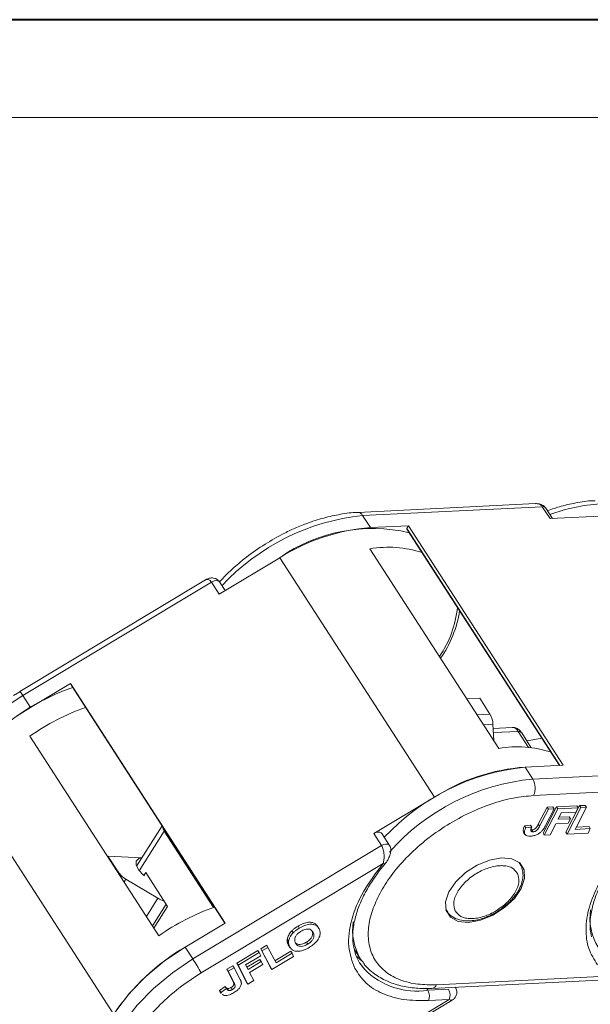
# Model space of a CAD drawing. Header units: millimetres. Extents: x 3075 to 3577, y -362 to -10.
# Tile 21 of 30: x 3353 to 3388, y -70 to -10. Entities that reach past the tile are written whole.
import ezdxf

# ---------------------------------------------------------------- set-up
doc = ezdxf.new("R2010")
doc.units = ezdxf.units.MM

msp = doc.modelspace()

# ---------------------------------------------------------------- linework, layer by layer
at = {"color": 7, "lineweight": 40}
msp.add_line((3572.13, -10.064), (3074.718, -10.064), dxfattribs=at)
at = {"color": 7, "lineweight": 13}
msp.add_line((3566.209, -15.986), (3104.326, -15.986), dxfattribs=at)
at = {"color": 7, "linetype": 'Continuous', "lineweight": 15}
for p, q in [((3384.657, -39.333), (3373.912, -39.865)), ((3374.209, -40.057), (3385.072, -39.519)), ((3385.072, -39.519), (3385.54, -40.243)), ((3385.688, -40.236), (3385.278, -39.6)), ((3374.676, -40.781), (3374.209, -40.057)), ((3385.54, -40.243), (3389.029, -40.071)), ((3376.973, -40.668), (3374.676, -40.781)), ((3376.887, -40.876), (3386.11, -55.166)), ((3376.973, -40.668), (3376.889, -40.832)), ((3386.14, -55.165), (3376.889, -40.832)), ((3386.324, -55.156), (3376.973, -40.668)), ((3382.439, -54.141), (3374.646, -42.067)), ((3365.529, -44.805), (3369.192, -42.603)), ((3369.192, -42.603), (3378.544, -57.091)), ((3364.708, -43.947), (3353.481, -50.697)), ((3365.886, -44.591), (3365.549, -44.068)), ((3353.657, -50.938), (3365.062, -44.081)), ((3365.062, -44.081), (3365.529, -44.805)), ((3356.536, -50.213), (3354.124, -51.663)), ((3365.887, -64.701), (3356.536, -50.213)), ((3356.536, -50.213), (3356.596, -50.329)), ((3356.596, -50.329), (3356.597, -50.332)), ((3365.876, -64.707), (3356.596, -50.329)), ((3356.597, -50.332), (3365.876, -64.707)), ((3353.488, -50.709), (3353.095, -50.938)), ((3353.481, -50.697), (3353.481, -50.698)), ((3354.124, -51.663), (3353.657, -50.938)), ((3380.506, -51.147), (3381.288, -51.108)), ((3381.906, -52.065), (3381.288, -51.108)), ((3381.124, -52.104), (3381.906, -52.065)), ((3382.085, -52.68), (3381.514, -52.708)), ((3382.135, -53.669), (3382.085, -52.68)), ((3383.246, -52.871), (3382.098, -52.928)), ((3361.882, -65.47), (3354.09, -53.396)), ((3382.111, -53.186), (3383.617, -53.111)), ((3383.617, -53.111), (3384.242, -54.079)), ((3384.406, -54.096), (3383.823, -53.192)), ((3384.028, -55.269), (3386.324, -55.156)), ((3384.495, -55.994), (3384.028, -55.269)), ((3349.806, -55.735), (3359.158, -70.223)), ((3395.359, -55.456), (3384.495, -55.994)), ((3384.545, -56.988), (3395.026, -56.469)), ((3378.544, -57.091), (3374.881, -59.293)), ((3384.83, -58.73), (3385.361, -57.695)), ((3385.114, -59.265), (3385.934, -57.667)), ((3385.361, -57.695), (3385.706, -57.678)), ((3385.361, -57.695), (3385.439, -57.816)), ((3385.706, -57.678), (3385.784, -57.799)), ((3385.934, -57.667), (3387.153, -57.607)), ((3385.934, -57.667), (3386.012, -57.788)), ((3386.012, -57.788), (3387.231, -57.727)), ((3386.493, -59.197), (3387.313, -57.599)), ((3386.571, -59.318), (3387.391, -57.72)), ((3387.736, -57.702), (3387.052, -59.034)), ((3387.231, -57.727), (3387.095, -57.994)), ((3387.153, -57.607), (3387.231, -57.727)), ((3387.313, -57.599), (3387.658, -57.582)), ((3387.313, -57.599), (3387.391, -57.72)), ((3387.391, -57.72), (3387.736, -57.702)), ((3387.658, -57.582), (3387.736, -57.702)), ((3384.908, -58.851), (3385.439, -57.816)), ((3385.192, -59.386), (3386.012, -57.788)), ((3385.784, -57.799), (3385.267, -58.807)), ((3385.439, -57.816), (3385.784, -57.799)), ((3386.22, -58.037), (3386.021, -58.426)), ((3386.086, -58.299), (3386.702, -58.268)), ((3387.095, -57.994), (3386.22, -58.037)), ((3386.702, -58.268), (3386.78, -58.389)), ((3362.078, -58.823), (3360.533, -61.263)), ((3383.999, -58.821), (3384.354, -58.784)), ((3383.999, -58.821), (3384.076, -58.942)), ((3384.432, -58.905), (3384.076, -58.942)), ((3384.354, -58.784), (3384.432, -58.905)), ((3384.908, -58.851), (3384.83, -58.73)), ((3385.884, -58.693), (3385.537, -59.369)), ((3386.643, -58.655), (3385.884, -58.693)), ((3386.021, -58.426), (3386.78, -58.389)), ((3386.78, -58.389), (3386.643, -58.655)), ((3387.118, -58.907), (3387.894, -58.868)), ((3387.894, -58.868), (3387.972, -58.989)), ((3360.698, -61.543), (3362.216, -59.145)), ((3362.253, -59.094), (3362.216, -59.145)), ((3362.216, -59.145), (3365.19, -63.754)), ((3374.881, -59.293), (3375.348, -60.018)), ((3375.835, -60.005), (3375.367, -59.281)), ((3383.941, -59.215), (3384.019, -59.336)), ((3384.438, -59.059), (3384.516, -59.18)), ((3385.114, -59.265), (3385.192, -59.386)), ((3385.537, -59.369), (3385.192, -59.386)), ((3386.493, -59.197), (3386.571, -59.318)), ((3387.836, -59.255), (3386.571, -59.318)), ((3387.052, -59.034), (3387.972, -58.989)), ((3387.972, -58.989), (3387.836, -59.255)), ((3375.348, -60.018), (3363.943, -66.875)), ((3358.785, -60.671), (3358.801, -60.646)), ((3358.801, -60.646), (3360.856, -60.752)), ((3359.419, -61.603), (3358.801, -60.646)), ((3364.442, -67.72), (3375.446, -61.104)), ((3383.668, -61.037), (3383.71, -61.097)), ((3383.71, -61.097), (3383.675, -61.044)), ((3383.71, -61.097), (3383.752, -61.17)), ((3359.403, -61.628), (3359.419, -61.603)), ((3361.093, -61.649), (3360.984, -61.822)), ((3362.418, -63.702), (3361.093, -61.649)), ((3359.893, -62.04), (3359.782, -62.215)), ((3361.828, -63.199), (3359.893, -62.04)), ((3361.129, -64.303), (3361.828, -63.199)), ((3361.493, -64.866), (3362.323, -63.555)), ((3361.588, -65.013), (3362.418, -63.702)), ((3379.266, -63.949), (3379.236, -63.897)), ((3379.239, -63.907), (3379.274, -63.961)), ((3363.476, -66.151), (3365.887, -64.701)), ((3370.301, -64.891), (3370.379, -65.011)), ((3371.538, -64.989), (3371.46, -64.868)), ((3369.927, -65.174), (3370.005, -65.294)), ((3368.043, -66.267), (3368.405, -66.049)), ((3368.405, -66.049), (3368.483, -66.17)), ((3369.65, -65.675), (3369.728, -65.796)), ((3369.714, -66.013), (3369.792, -66.134)), ((3369.753, -66.078), (3369.831, -66.199)), ((3370.809, -65.86), (3370.887, -65.98)), ((3363.943, -66.875), (3363.476, -66.151)), ((3366.596, -67.137), (3367.876, -66.368)), ((3366.674, -67.258), (3367.954, -66.489)), ((3368.051, -66.677), (3367.134, -67.229)), ((3367.876, -66.368), (3367.954, -66.489)), ((3367.954, -66.489), (3368.051, -66.677)), ((3368.629, -67.399), (3368.043, -66.267)), ((3368.043, -66.267), (3368.121, -66.388)), ((3368.121, -66.388), (3368.483, -66.17)), ((3368.707, -67.519), (3368.121, -66.388)), ((3368.483, -66.17), (3368.972, -67.113)), ((3368.905, -66.985), (3369.86, -66.411)), ((3368.972, -67.113), (3369.938, -66.532)), ((3369.86, -66.411), (3369.938, -66.532)), ((3369.938, -66.532), (3370.035, -66.721)), ((3373.714, -66.3), (3374.088, -66.88)), ((3365.994, -67.499), (3366.356, -67.282)), ((3366.356, -67.282), (3366.434, -67.402)), ((3367.182, -68.269), (3366.596, -67.137)), ((3366.596, -67.137), (3366.674, -67.258)), ((3367.26, -68.389), (3366.674, -67.258)), ((3367.134, -67.229), (3367.276, -67.504)), ((3367.21, -67.377), (3367.995, -66.905)), ((3367.276, -67.504), (3368.073, -67.025)), ((3368.171, -67.214), (3367.374, -67.693)), ((3367.995, -66.905), (3368.073, -67.025)), ((3368.073, -67.025), (3368.171, -67.214)), ((3370.035, -66.721), (3368.707, -67.519)), ((3374.218, -67.041), (3373.859, -66.731)), ((3374.313, -67.496), (3374.057, -67.157)), ((3374.159, -66.985), (3374.088, -66.88)), ((3366.373, -68.232), (3365.994, -67.499)), ((3365.994, -67.499), (3366.072, -67.62)), ((3366.072, -67.62), (3366.434, -67.402)), ((3366.451, -68.352), (3366.072, -67.62)), ((3366.434, -67.402), (3366.803, -68.116)), ((3367.374, -67.693), (3367.622, -68.172)), ((3368.629, -67.399), (3368.707, -67.519)), ((3366.451, -68.352), (3366.373, -68.232)), ((3367.182, -68.269), (3367.26, -68.389)), ((3367.622, -68.172), (3367.26, -68.389)), ((3378.396, -68.652), (3388.92, -68.131)), ((3378.673, -68.432), (3388.956, -67.923)), ((3365.547, -68.776), (3365.902, -68.544)), ((3365.587, -68.828), (3365.547, -68.776)), ((3365.547, -68.776), (3365.625, -68.897)), ((3365.581, -68.832), (3365.659, -68.953)), ((3365.98, -68.665), (3365.625, -68.897)), ((3365.665, -68.948), (3365.625, -68.897)), ((3365.902, -68.544), (3365.98, -68.665)), ((3366.024, -68.655), (3366.101, -68.776)), ((3366.25, -68.601), (3366.328, -68.722)), ((3378.071, -68.646), (3378.15, -68.769)), ((3379.404, -68.707), (3378.15, -68.769)), ((3379.815, -68.591), (3379.809, -68.582)), ((3379.809, -68.582), (3379.815, -68.591)), ((3368.639, -75.82), (3379.435, -69.329)), ((3368.69, -75.94), (3379.629, -69.363)), ((3379.435, -69.329), (3378.181, -69.391))]:
    msp.add_line(p, q, dxfattribs=at)
at = {"color": 7, "linetype": 'Continuous', "lineweight": 15, "flags": 128}
for points in [[(3365.549, -44.068), (3365.517, -44.033), (3365.432, -43.994), (3365.319, -43.989), (3365.191, -44.019), (3365.062, -44.081)], [(3353.657, -50.938), (3352.416, -51.772), (3351.282, -52.715), (3350.29, -53.738), (3349.47, -54.809), (3348.846, -55.898), (3348.438, -56.969), (3348.258, -57.992), (3348.25, -58.194)], [(3385.043, -53.512), (3384.628, -53.598), (3384.136, -53.677)], [(3375.367, -59.281), (3375.335, -59.245), (3375.25, -59.206), (3375.138, -59.202), (3375.01, -59.232), (3374.881, -59.293)], [(3375.348, -60.018), (3375.477, -59.956), (3375.605, -59.926), (3375.718, -59.931), (3375.803, -59.97), (3375.837, -60.008)], [(3360.852, -60.759), (3360.681, -60.802), (3360.521, -60.961), (3360.516, -61.209), (3360.666, -61.502), (3360.947, -61.792), (3361.02, -61.85)], [(3383.797, -62.602), (3383.381, -63.21), (3382.791, -63.768), (3382.086, -64.224), (3381.334, -64.531), (3380.608, -64.66), (3379.981, -64.598), (3379.513, -64.351), (3379.25, -63.944), (3379.218, -63.416), (3379.42, -62.818), (3379.836, -62.211), (3380.426, -61.652), (3381.132, -61.196), (3381.884, -60.889), (3382.609, -60.76), (3383.237, -60.822), (3383.705, -61.069), (3383.968, -61.476), (3383.999, -62.004), (3383.797, -62.602)], [(3363.476, -66.151), (3362.235, -66.985), (3361.101, -67.927), (3360.109, -68.95), (3359.289, -70.022), (3358.665, -71.11), (3358.257, -72.182), (3358.077, -73.204), (3358.069, -73.376)], [(3358.975, -75.868), (3358.883, -75.704), (3358.598, -74.871), (3358.544, -73.929), (3358.724, -72.906), (3359.132, -71.835), (3359.756, -70.746), (3360.576, -69.675), (3361.569, -68.652), (3362.702, -67.709), (3363.943, -66.875)]]:
    msp.add_lwpolyline(points, dxfattribs=at)
at = {"color": 7, "linetype": 'Continuous', "lineweight": 15}
for centre, radius, start, end in [((3373.905, -40.202), 0.337, 25.56993, 88.933), ((3385.109, -39.727), 0.211, 36.97401, 100.01103), ((3389.266, -50.083), 10.76, 93.75756, 110.31329), ((3375.586, -53.474), 13.487, 95.86019, 137.14613), ((3375.687, -52.99), 12.251, 94.72991, 122.01325), ((3374.82, -50.71), 9.869, 77.09017, 124.7637), ((3376.925, -40.856), 0.0433, 146.47791, 207.88449), ((3375.766, -48.478), 6.507, 71.748, 99.90811), ((3373.564, -44.954), 6.41, 325.55302, 354.15079), ((3373.257, -44.75), 6.897, 325.18477, 351.1483), ((3361.162, -63.394), 13.697, 109.12087, 146.00106), ((3352.711, -51.441), 1.071, 27.98196, 43.98361), ((3360.65, -62.907), 13, 120.12846, 146.51918), ((3362.258, -65.097), 14.27, 109.66934, 124.91722), ((3380.817, -52.717), 1.27, 1.6929, 30.88262), ((3383.224, -53.314), 0.443, 27.21971, 87.14441), ((3383.65, -53.33), 0.221, 38.53017, 98.45487), ((3383.559, -60.551), 6.507, 71.748, 99.90811), ((3385.405, -68.686), 13.487, 95.86019, 137.14613), ((3384.882, -67.008), 11.77, 94.161, 122.58216), ((3385.743, -69.162), 13.227, 95.41452, 138.54583), ((3383.561, -56.539), 1.082, 335.44277, 30.23181), ((3362.686, -58.811), 0.577, 186.56309, 215.40583), ((3375.503, -60.988), 0.129, 244.08505, 313.30334), ((3360.623, -60.773), 1.463, 214.58251, 240.04709), ((3362.633, -61.869), 1.554, 238.79931, 253.74883), ((3370.051, -77.171), 14.27, 109.66934, 124.91722), ((3391.373, -64.407), 3.422, 171.64955, 211.00551), ((3377.021, -65.117), 3.422, 171.64955, 211.00551), ((3370.255, -77.665), 13.362, 120.49129, 146.15635), ((3353.541, -73.592), 12.382, 28.30642, 32.84882), ((3377.488, -64.348), 4.471, 224.76795, 278.51966), ((3378.343, -68.302), 0.355, 278.72596, 338.44104), ((3377.566, -69.11), 0.676, 335.44277, 30.23181), ((3378.82, -69.048), 0.676, 335.44277, 30.23181)]:
    msp.add_arc(centre, radius, start, end, dxfattribs=at)
for points, knots in [([(3388.263, -39.156), (3388.254, -39.156), (3387.923, -39.152), (3387.234, -39.26), (3386.278, -39.452), (3385.659, -39.665), (3385.382, -39.761)], [0, 0, 0, 0, 0.0104294, 0.3711195, 0.7186308, 1, 1, 1, 1]), ([(3373.911, -39.867), (3373.902, -39.867), (3373.571, -39.862), (3372.882, -39.968), (3371.85, -40.186), (3370.892, -40.498), (3370.044, -40.847), (3369.154, -41.274), (3368.546, -41.645), (3368.163, -41.878)], [0, 0, 0, 0, 0.005232, 0.186186, 0.360529, 0.541086, 0.673021, 0.794048, 1, 1, 1, 1]), ([(3385.274, -39.594), (3385.245, -39.557), (3385.191, -39.488), (3385.064, -39.403), (3384.885, -39.335), (3384.737, -39.334), (3384.653, -39.333)], [0, 0, 0, 0, 0.206269, 0.38248, 0.648247, 1, 1, 1, 1]), ([(3385.072, -39.519), (3385.047, -39.487), (3384.996, -39.422), (3384.887, -39.363), (3384.772, -39.332), (3384.693, -39.335), (3384.657, -39.336)], [0, 0, 0, 0, 0.2590884, 0.5297243, 0.7801504, 1, 1, 1, 1]), ([(3368.163, -41.878), (3367.781, -42.139), (3367.245, -42.505), (3366.519, -43.11), (3366.01, -43.569), (3365.681, -43.927), (3365.549, -44.07)], [0, 0, 0, 0, 0.397529, 0.558492, 0.823776, 1, 1, 1, 1]), ([(3365.55, -44.071), (3365.509, -44.019), (3365.43, -43.922), (3365.276, -43.85), (3365.136, -43.826), (3364.991, -43.832), (3364.847, -43.87), (3364.753, -43.922), (3364.711, -43.945)], [0, 0, 0, 0, 0.207639, 0.389373, 0.537239, 0.657585, 0.847346, 1, 1, 1, 1]), ([(3365.062, -44.081), (3365.039, -44.049), (3364.991, -43.985), (3364.913, -43.931), (3364.833, -43.911), (3364.763, -43.912), (3364.727, -43.944), (3364.713, -43.956)], [0, 0, 0, 0, 0.210039, 0.429439, 0.632455, 0.857988, 1, 1, 1, 1]), ([(3383.819, -53.196), (3383.792, -53.154), (3383.724, -53.05), (3383.563, -52.935), (3383.389, -52.865), (3383.282, -52.878), (3383.25, -52.882)], [0, 0, 0, 0, 0.216234, 0.535795, 0.860612, 1, 1, 1, 1]), ([(3384.545, -56.988), (3384.143, -57.026), (3383.317, -57.104), (3381.956, -57.482), (3380.534, -58.067), (3379.126, -58.862), (3377.821, -59.818), (3376.702, -60.873), (3375.798, -61.957), (3375.386, -62.678), (3375.186, -63.028)], [0, 0, 0, 0, 0.116516, 0.240011, 0.368641, 0.5, 0.631359, 0.759989, 0.883484, 1, 1, 1, 1]), ([(3383.948, -59.211), (3383.936, -59.192), (3383.901, -59.137), (3383.919, -58.998), (3383.971, -58.883), (3383.999, -58.821)], [0, 0, 0, 0, 0.194074, 0.569846, 1, 1, 1, 1]), ([(3384.357, -59.447), (3384.284, -59.447), (3384.161, -59.446), (3384.038, -59.377), (3383.983, -59.271), (3383.995, -59.12), (3384.048, -59.004), (3384.076, -58.942)], [0, 0, 0, 0, 0.24093, 0.409491, 0.578642, 0.775105, 1, 1, 1, 1]), ([(3384.377, -59.101), (3384.376, -59.089), (3384.375, -59.064), (3384.384, -59.027), (3384.395, -58.993), (3384.406, -58.964), (3384.418, -58.934), (3384.427, -58.914), (3384.432, -58.905)], [0, 0, 0, 0, 0.205288, 0.416473, 0.561717, 0.70725, 0.853541, 1, 1, 1, 1]), ([(3384.438, -59.059), (3384.47, -59.056), (3384.52, -59.052), (3384.596, -59.023), (3384.66, -58.982), (3384.75, -58.882), (3384.795, -58.796), (3384.83, -58.73)], [0, 0, 0, 0, 0.184762, 0.299719, 0.415222, 0.547977, 1, 1, 1, 1]), ([(3384.908, -58.851), (3384.887, -58.89), (3384.844, -58.97), (3384.777, -59.069), (3384.697, -59.132), (3384.626, -59.164), (3384.565, -59.177), (3384.527, -59.179), (3384.516, -59.18)], [0, 0, 0, 0, 0.2722235, 0.5466231, 0.6591264, 0.7710806, 0.9347916, 1, 1, 1, 1]), ([(3385.267, -58.807), (3385.256, -58.828), (3385.233, -58.871), (3385.201, -58.928), (3385.17, -58.979), (3385.14, -59.024), (3385.109, -59.069), (3385.084, -59.098), (3385.072, -59.112)], [0, 0, 0, 0, 0.20827, 0.416707, 0.561481, 0.706573, 0.852825, 1, 1, 1, 1]), ([(3385.072, -59.112), (3385.032, -59.153), (3384.944, -59.243), (3384.77, -59.351), (3384.562, -59.428), (3384.431, -59.44), (3384.357, -59.447)], [0, 0, 0, 0, 0.206429, 0.456722, 0.693973, 1, 1, 1, 1]), ([(3384.516, -59.18), (3384.502, -59.18), (3384.473, -59.181), (3384.439, -59.173), (3384.413, -59.16), (3384.395, -59.145), (3384.383, -59.125), (3384.379, -59.109), (3384.377, -59.101)], [0, 0, 0, 0, 0.199415, 0.404779, 0.549305, 0.697938, 0.847272, 1, 1, 1, 1]), ([(3384.379, -59.054), (3384.393, -59.057), (3384.411, -59.06), (3384.433, -59.059), (3384.438, -59.059)], [0, 0, 0, 0, 0.7460011, 1, 1, 1, 1]), ([(3388.055, -65.53), (3388.021, -65.384), (3387.936, -65.014), (3387.969, -64.332), (3388.133, -63.519), (3388.445, -62.672), (3388.889, -61.814), (3389.451, -60.969), (3390.117, -60.15), (3390.747, -59.485), (3391.174, -59.107), (3391.321, -58.975)], [0, 0, 0, 0, 0.083598, 0.211712, 0.337016, 0.460868, 0.583458, 0.704213, 0.820912, 0.937959, 1, 1, 1, 1]), ([(3375.446, -61.104), (3375.466, -61.026), (3375.504, -60.87), (3375.51, -60.621), (3375.489, -60.419), (3375.457, -60.269), (3375.412, -60.13), (3375.369, -60.055), (3375.348, -60.018)], [0, 0, 0, 0, 0.247995, 0.498151, 0.630033, 0.748815, 0.87713, 1, 1, 1, 1]), ([(3375.588, -61.086), (3375.625, -61.037), (3375.703, -60.936), (3375.812, -60.73), (3375.893, -60.5), (3375.915, -60.288), (3375.896, -60.124), (3375.857, -60.049), (3375.837, -60.008)], [0, 0, 0, 0, 0.173594, 0.357982, 0.584116, 0.751826, 0.866272, 1, 1, 1, 1]), ([(3373.736, -67.444), (3373.578, -67.016), (3373.256, -66.146), (3373.468, -64.524), (3374.16, -62.795), (3375.022, -61.661), (3375.446, -61.104)], [0, 0, 0, 0, 0.245823, 0.5, 0.754177, 1, 1, 1, 1]), ([(3375.122, -61.676), (3375.123, -61.674), (3375.255, -61.476), (3375.427, -61.281), (3375.598, -61.088)], [0, 0, 0, 0, 0.005714, 1, 1, 1, 1]), ([(3379.803, -63.963), (3379.755, -63.806), (3379.68, -63.563), (3379.778, -63.158), (3379.928, -62.832), (3380.152, -62.504), (3380.52, -62.104), (3381.086, -61.672), (3381.725, -61.38), (3382.235, -61.252), (3382.611, -61.219), (3382.947, -61.252), (3383.318, -61.375), (3383.471, -61.571), (3383.57, -61.698)], [0, 0, 0, 0, 0.119721, 0.184895, 0.25, 0.315174, 0.380279, 0.5, 0.619721, 0.684895, 0.75, 0.815174, 0.880279, 1, 1, 1, 1]), ([(3383.831, -61.379), (3383.826, -61.351), (3383.809, -61.245), (3383.738, -61.164), (3383.686, -61.104)], [0, 0, 0, 0, 0.267393, 1, 1, 1, 1]), ([(3374.305, -67.451), (3374.226, -67.366), (3373.974, -67.095), (3373.737, -66.545), (3373.592, -65.818), (3373.614, -65.045), (3373.781, -64.229), (3374.094, -63.383), (3374.531, -62.525), (3374.926, -61.957), (3375.122, -61.676)], [0, 0, 0, 0, 0.070088, 0.222415, 0.360023, 0.492237, 0.621552, 0.749367, 0.875881, 1, 1, 1, 1]), ([(3383.57, -61.698), (3383.619, -61.856), (3383.693, -62.099), (3383.595, -62.504), (3383.445, -62.83), (3383.222, -63.157), (3382.853, -63.557), (3382.287, -63.989), (3381.648, -64.282), (3381.138, -64.41), (3380.763, -64.443), (3380.426, -64.409), (3380.055, -64.286), (3379.902, -64.09), (3379.803, -63.963)], [0, 0, 0, 0, 0.119721, 0.184895, 0.25, 0.315174, 0.380279, 0.5, 0.619721, 0.684895, 0.75, 0.815174, 0.880279, 1, 1, 1, 1]), ([(3382.419, -63.966), (3382.626, -63.818), (3382.915, -63.61), (3383.265, -63.251), (3383.516, -62.934), (3383.739, -62.546), (3383.879, -62.137), (3383.93, -61.734), (3383.862, -61.49), (3383.831, -61.379)], [0, 0, 0, 0, 0.211427, 0.296075, 0.433999, 0.573104, 0.720112, 0.872297, 1, 1, 1, 1]), ([(3388.404, -67.224), (3388.207, -66.912), (3387.808, -66.283), (3387.662, -65.084), (3387.838, -63.765), (3388.256, -62.832), (3388.462, -62.371)], [0, 0, 0, 0, 0.247221, 0.5, 0.752779, 1, 1, 1, 1]), ([(3375.186, -63.028), (3375.028, -63.376), (3374.702, -64.093), (3374.512, -65.141), (3374.578, -66.138), (3374.944, -67.011), (3375.589, -67.704), (3376.47, -68.175), (3377.503, -68.434), (3378.291, -68.433), (3378.673, -68.432)], [0, 0, 0, 0, 0.116516, 0.240011, 0.368641, 0.5, 0.631359, 0.759989, 0.883484, 1, 1, 1, 1]), ([(3379.283, -63.932), (3379.327, -64.009), (3379.452, -64.226), (3379.818, -64.445), (3380.297, -64.575), (3380.792, -64.575), (3381.249, -64.491), (3381.677, -64.355), (3382.066, -64.181), (3382.314, -64.03), (3382.419, -63.966)], [0, 0, 0, 0, 0.088273, 0.248095, 0.402697, 0.557841, 0.678656, 0.783363, 0.908546, 1, 1, 1, 1]), ([(3369.927, -65.174), (3369.948, -65.154), (3369.989, -65.114), (3370.052, -65.062), (3370.114, -65.014), (3370.175, -64.971), (3370.237, -64.93), (3370.28, -64.904), (3370.301, -64.891)], [0, 0, 0, 0, 0.185429, 0.37219, 0.527708, 0.683877, 0.841678, 1, 1, 1, 1]), ([(3370.301, -64.891), (3370.405, -64.833), (3370.614, -64.718), (3370.927, -64.642), (3371.182, -64.659), (3371.361, -64.74), (3371.423, -64.832), (3371.451, -64.874)], [0, 0, 0, 0, 0.220633, 0.44376, 0.641794, 0.836877, 1, 1, 1, 1]), ([(3370.379, -65.011), (3370.483, -64.954), (3370.692, -64.839), (3371.004, -64.763), (3371.261, -64.779), (3371.461, -64.875), (3371.535, -64.99), (3371.577, -65.054)], [0, 0, 0, 0, 0.203933, 0.41017, 0.593215, 0.773531, 1, 1, 1, 1]), ([(3369.65, -65.675), (3369.658, -65.634), (3369.675, -65.553), (3369.749, -65.392), (3369.841, -65.262), (3369.919, -65.182), (3369.927, -65.174)], [0, 0, 0, 0, 0.2509, 0.502162, 0.946531, 1, 1, 1, 1]), ([(3369.728, -65.796), (3369.736, -65.755), (3369.753, -65.674), (3369.827, -65.512), (3369.919, -65.382), (3369.997, -65.303), (3370.005, -65.294)], [0, 0, 0, 0, 0.2509, 0.502162, 0.946531, 1, 1, 1, 1]), ([(3370.005, -65.294), (3370.026, -65.275), (3370.067, -65.235), (3370.13, -65.183), (3370.192, -65.135), (3370.253, -65.092), (3370.315, -65.05), (3370.358, -65.024), (3370.379, -65.011)], [0, 0, 0, 0, 0.185429, 0.37219, 0.527708, 0.683877, 0.841678, 1, 1, 1, 1]), ([(3370.151, -65.909), (3370.124, -65.844), (3370.083, -65.743), (3370.117, -65.566), (3370.205, -65.421), (3370.334, -65.293), (3370.434, -65.228), (3370.481, -65.197)], [0, 0, 0, 0, 0.319417, 0.499226, 0.680002, 0.847806, 1, 1, 1, 1]), ([(3370.481, -65.197), (3370.561, -65.155), (3370.695, -65.084), (3370.882, -65.054), (3371.034, -65.075), (3371.143, -65.153), (3371.19, -65.23), (3371.212, -65.267)], [0, 0, 0, 0, 0.241919, 0.409044, 0.576174, 0.800887, 1, 1, 1, 1]), ([(3371.134, -65.146), (3371.16, -65.21), (3371.202, -65.313), (3371.167, -65.492), (3371.076, -65.642), (3370.948, -65.77), (3370.852, -65.832), (3370.809, -65.86)], [0, 0, 0, 0, 0.319264, 0.504624, 0.690858, 0.864593, 1, 1, 1, 1]), ([(3371.212, -65.267), (3371.238, -65.331), (3371.28, -65.433), (3371.245, -65.613), (3371.154, -65.763), (3371.026, -65.891), (3370.929, -65.953), (3370.887, -65.98)], [0, 0, 0, 0, 0.319264, 0.504624, 0.690858, 0.864593, 1, 1, 1, 1]), ([(3371.577, -65.054), (3371.603, -65.118), (3371.656, -65.246), (3371.631, -65.491), (3371.493, -65.747), (3371.266, -65.985), (3371.082, -66.105), (3370.986, -66.168)], [0, 0, 0, 0, 0.204609, 0.411109, 0.621842, 0.801311, 1, 1, 1, 1]), ([(3369.714, -66.013), (3369.707, -65.998), (3369.692, -65.967), (3369.673, -65.917), (3369.657, -65.863), (3369.647, -65.804), (3369.643, -65.742), (3369.647, -65.697), (3369.65, -65.675)], [0, 0, 0, 0, 0.15395, 0.308181, 0.478699, 0.649961, 0.824203, 1, 1, 1, 1]), ([(3369.792, -66.134), (3369.785, -66.119), (3369.769, -66.088), (3369.751, -66.038), (3369.735, -65.984), (3369.725, -65.925), (3369.721, -65.863), (3369.725, -65.818), (3369.728, -65.796)], [0, 0, 0, 0, 0.15395, 0.308181, 0.478699, 0.649961, 0.824203, 1, 1, 1, 1]), ([(3370.887, -65.98), (3370.817, -66.017), (3370.69, -66.085), (3370.506, -66.117), (3370.358, -66.104), (3370.23, -66.035), (3370.18, -65.955), (3370.151, -65.909)], [0, 0, 0, 0, 0.213943, 0.387352, 0.56015, 0.741367, 1, 1, 1, 1]), ([(3370.809, -65.86), (3370.739, -65.897), (3370.611, -65.964), (3370.428, -65.996), (3370.278, -65.985), (3370.21, -65.941), (3370.175, -65.918)], [0, 0, 0, 0, 0.288579, 0.522484, 0.755563, 1, 1, 1, 1]), ([(3370.986, -66.168), (3370.882, -66.226), (3370.673, -66.341), (3370.363, -66.418), (3370.108, -66.404), (3369.908, -66.312), (3369.834, -66.197), (3369.792, -66.134)], [0, 0, 0, 0, 0.205416, 0.413489, 0.592452, 0.772931, 1, 1, 1, 1]), ([(3374.185, -66.992), (3374.217, -67.046), (3374.399, -67.355), (3374.894, -67.778), (3375.642, -68.229), (3376.492, -68.512), (3377.41, -68.666), (3378.072, -68.655), (3378.397, -68.65)], [0, 0, 0, 0, 0.043521, 0.249223, 0.43847, 0.628956, 0.818438, 1, 1, 1, 1]), ([(3364.442, -67.72), (3364.038, -67.981), (3363.205, -68.517), (3362.065, -69.498), (3361.05, -70.598), (3360.245, -71.773), (3359.703, -72.948), (3359.457, -74.048), (3359.473, -75.028), (3359.691, -75.564), (3359.798, -75.824)], [0, 0, 0, 0, 0.116516, 0.2400113, 0.3686408, 0.5, 0.6313592, 0.7599887, 0.883484, 1, 1, 1, 1]), ([(3378.181, -69.391), (3377.675, -69.389), (3376.653, -69.385), (3375.379, -69.002), (3374.347, -68.375), (3373.938, -67.752), (3373.736, -67.444)], [0, 0, 0, 0, 0.247221, 0.5, 0.752779, 1, 1, 1, 1]), ([(3366.25, -68.601), (3366.281, -68.581), (3366.332, -68.548), (3366.389, -68.49), (3366.421, -68.435), (3366.427, -68.341), (3366.397, -68.279), (3366.373, -68.232)], [0, 0, 0, 0, 0.184762, 0.299719, 0.415222, 0.547977, 1, 1, 1, 1]), ([(3366.451, -68.352), (3366.464, -68.381), (3366.491, -68.439), (3366.51, -68.518), (3366.481, -68.592), (3366.433, -68.649), (3366.378, -68.691), (3366.339, -68.715), (3366.328, -68.722)], [0, 0, 0, 0, 0.2722235, 0.5466231, 0.6591264, 0.7710806, 0.9347916, 1, 1, 1, 1]), ([(3366.874, -68.355), (3366.868, -68.396), (3366.855, -68.485), (3366.764, -68.634), (3366.608, -68.791), (3366.476, -68.876), (3366.402, -68.924)], [0, 0, 0, 0, 0.206429, 0.456722, 0.693973, 1, 1, 1, 1]), ([(3366.803, -68.116), (3366.811, -68.131), (3366.826, -68.161), (3366.844, -68.204), (3366.857, -68.243), (3366.866, -68.279), (3366.873, -68.315), (3366.874, -68.342), (3366.874, -68.355)], [0, 0, 0, 0, 0.20827, 0.416707, 0.561481, 0.706573, 0.852825, 1, 1, 1, 1]), ([(3366.402, -68.924), (3366.322, -68.969), (3366.185, -69.044), (3365.987, -69.092), (3365.826, -69.085), (3365.755, -69.039), (3365.716, -69.013)], [0, 0, 0, 0, 0.310835, 0.528304, 0.746534, 1, 1, 1, 1]), ([(3365.907, -68.553), (3365.91, -68.557), (3365.917, -68.568), (3365.931, -68.587), (3365.948, -68.607), (3365.968, -68.627), (3365.992, -68.644), (3366.013, -68.652), (3366.024, -68.655)], [0, 0, 0, 0, 0.097518, 0.26444, 0.444937, 0.625947, 0.811248, 1, 1, 1, 1]), ([(3366.101, -68.776), (3366.09, -68.771), (3366.065, -68.762), (3366.04, -68.743), (3366.022, -68.722), (3366.006, -68.704), (3365.992, -68.685), (3365.984, -68.671), (3365.98, -68.665)], [0, 0, 0, 0, 0.205288, 0.416473, 0.561717, 0.70725, 0.853541, 1, 1, 1, 1]), ([(3366.024, -68.655), (3366.045, -68.659), (3366.086, -68.665), (3366.161, -68.646), (3366.215, -68.621), (3366.244, -68.604), (3366.25, -68.601)], [0, 0, 0, 0, 0.329986, 0.628364, 0.925073, 1, 1, 1, 1]), ([(3366.328, -68.722), (3366.312, -68.731), (3366.281, -68.749), (3366.236, -68.766), (3366.196, -68.777), (3366.162, -68.782), (3366.13, -68.782), (3366.111, -68.778), (3366.101, -68.776)], [0, 0, 0, 0, 0.199415, 0.404779, 0.549305, 0.697938, 0.847272, 1, 1, 1, 1]), ([(3379.644, -69.352), (3379.686, -69.32), (3379.779, -69.249), (3379.865, -69.103), (3379.901, -68.954), (3379.902, -68.826), (3379.875, -68.696), (3379.833, -68.622), (3379.812, -68.586)], [0, 0, 0, 0, 0.19564, 0.433221, 0.569326, 0.713037, 0.858819, 1, 1, 1, 1]), ([(3379.622, -69.351), (3379.609, -69.361), (3379.575, -69.388), (3379.488, -69.351), (3379.435, -69.329)], [0, 0, 0, 0, 0.383448, 1, 1, 1, 1])]:
    msp.add_open_spline(points, degree=3, knots=knots, dxfattribs=at)

doc.saveas('drawing.dxf')
